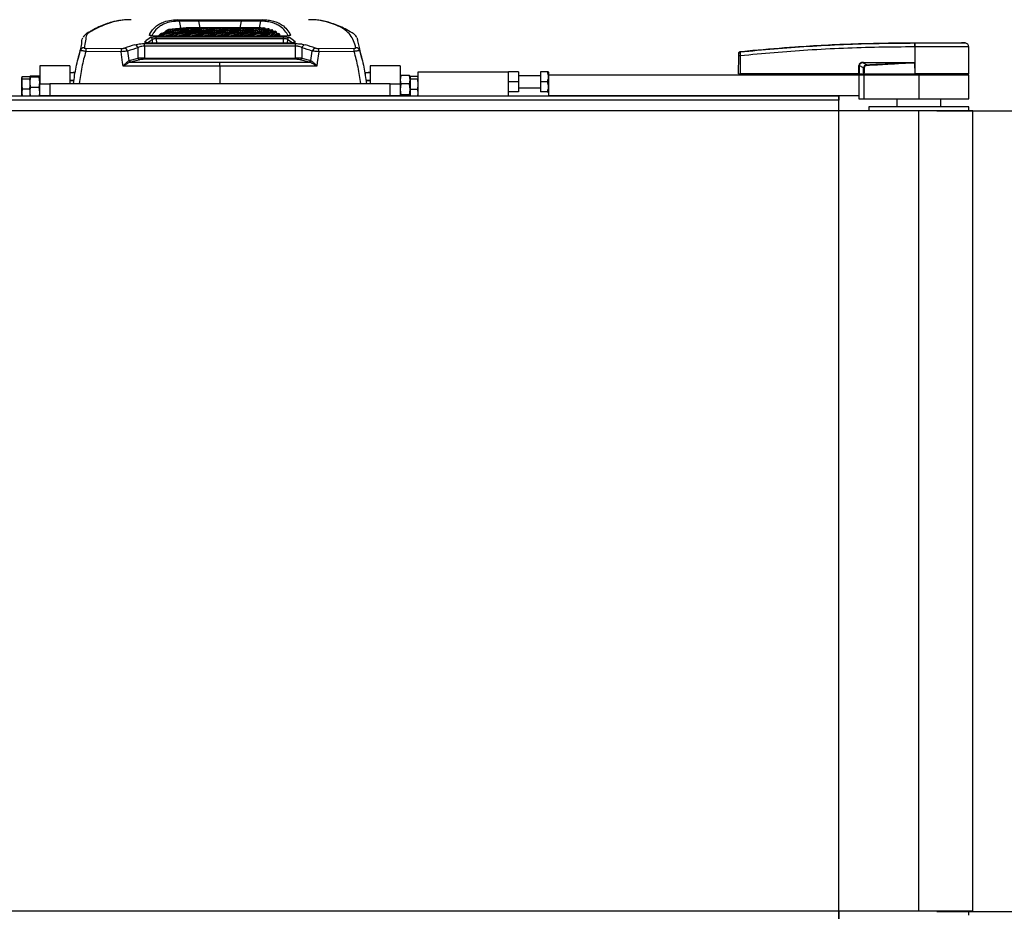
# Model space of a CAD drawing. Header units: millimetres. Extents: x 0 to 420, y 0 to 297.
# Tile 7 of 27: x 118 to 227, y 70 to 169. Entities that reach past the tile are written whole.
import ezdxf

# ---------------------------------------------------------------- set-up
doc = ezdxf.new("R2010")
doc.units = ezdxf.units.MM
doc.layers.add('QUOTE', color=174, linetype='Continuous')
doc.styles.add('SLDTEXTSTYLE3', font='TXT', dxfattribs={"width": 0.75})
doc.dimstyles.new('SLDDIMSTYLE0', dxfattribs={"dimtxt": 3, "dimasz": 3, "dimexe": 0, "dimexo": 0.0625, "dimgap": 0.75, "dimtad": 1, "dimlfac": 4.501762, "dimrnd": 1e-09, "dimzin": 12, "dimdsep": 46, "dimtxsty": 'SLDTEXTSTYLE3', "dimsah": 1, "dimcen": 0.09, "dimadec": 0, "dimazin": 3, "dimtfac": 1, "dimtdec": 3, "dimtofl": 0, "dimtmove": 0, "dimatfit": 3, "dimfxl": 0, "dimfrac": 2, "dimtolj": 1, "dimtzin": 12, "dimarcsym": 0})

# ---------------------------------------------------------------- blocks, each defined once
blk = doc.blocks.new('_D_1')
at = {"layer": 'QUOTE'}
for p, q in [((219.75, 158.92), (249.45, 158.92)), ((247.45, 158.92), (247.45, 70.06)), ((219.75, 70.06), (249.45, 70.06))]:
    blk.add_line(p, q, dxfattribs=at)
for points in [[(247.45, 158.92), (246.95, 155.92), (247.95, 155.92)], [(247.45, 70.06), (247.95, 73.06), (246.95, 73.06)]]:
    blk.add_solid(points, dxfattribs=at)
at = {"layer": 'QUOTE', "insert": (243.58, 111.16), "char_height": 3, "attachment_point": 1, "rotation": 90, "style": 'SLDTEXTSTYLE3'}
blk.add_mtext('400', dxfattribs=at)

msp = doc.modelspace()

# ---------------------------------------------------------------- linework, layer by layer
at = {"color": 7, "linetype": 'Continuous', "lineweight": 25}
for p, q in [((135.5221, 169.0238), (135.595, 169.0235)), ((137.8287, 169.0134), (142.6155, 169.0134)), ((137.8287, 168.8487), (137.8287, 169.0134)), ((142.6155, 168.8487), (137.8287, 168.8487)), ((142.6155, 168.8487), (142.6155, 169.0134)), ((144.8494, 169.0236), (144.9222, 169.0238)), ((147.3785, 167.2063), (133.0658, 167.2063)), ((133.0658, 167.2032), (133.0658, 167.2063)), ((147.3785, 167.2032), (133.0658, 167.2032)), ((133.1609, 167.12), (147.2834, 167.12)), ((133.1609, 166.9127), (133.1609, 167.12)), ((133.477, 167.2063), (133.477, 167.3115)), ((134.5275, 167.9194), (134.2119, 167.7953)), ((134.2119, 167.6839), (134.2119, 167.7953)), ((138.1355, 168.1354), (137.6547, 168.1354)), ((138.9408, 167.2158), (138.9408, 167.2063)), ((139.5782, 168.1354), (139.0973, 168.1354)), ((141.0208, 168.1354), (140.5399, 168.1354)), ((141.9757, 167.2063), (141.9757, 167.2158)), ((142.4634, 168.1354), (141.9825, 168.1354)), ((143.906, 168.1354), (143.4252, 168.1354)), ((144.095, 168.1222), (144.095, 168.1346)), ((144.7484, 168.0815), (144.7484, 168.1274)), ((145.2251, 167.9943), (145.2251, 168.0813)), ((145.725, 167.8572), (145.6535, 167.881)), ((145.6758, 167.8797), (145.6758, 167.9909)), ((146.0985, 167.7413), (146.0985, 167.8526)), ((146.4907, 167.6619), (146.3635, 167.7316)), ((146.6095, 167.4665), (146.4641, 167.5489)), ((146.4907, 167.5504), (146.4907, 167.6619)), ((146.8497, 167.4135), (146.7339, 167.5031)), ((146.93, 167.2063), (146.8225, 167.3059)), ((146.8497, 167.3018), (146.8497, 167.4135)), ((147.0753, 167.2063), (147.0689, 167.2129)), ((147.2834, 166.9127), (147.2834, 167.12)), ((147.3785, 167.2032), (147.3785, 167.2063)), ((131.8359, 166.3679), (148.6084, 166.3679)), ((131.8359, 166.0845), (131.8359, 166.3679)), ((131.8359, 166.0845), (131.8413, 164.7667)), ((148.6084, 166.0845), (131.8359, 166.0845)), ((147.8962, 166.4211), (132.548, 166.4211)), ((132.548, 166.4167), (132.548, 166.4211)), ((147.8962, 166.4167), (132.548, 166.4167)), ((132.7521, 166.4211), (132.7358, 166.8262)), ((147.2834, 166.9127), (133.1609, 166.9127)), ((133.1609, 166.9127), (133.1806, 166.4211)), ((147.2637, 166.4211), (147.2834, 166.9127)), ((147.7085, 166.8262), (147.6922, 166.4211)), ((147.8962, 166.4167), (147.8962, 166.4211)), ((148.603, 164.7667), (148.6084, 166.0845)), ((148.6084, 166.0845), (148.6084, 166.3679)), ((217.2833, 166.4694), (217.2836, 166.4694)), ((222.8766, 166.4388), (222.4902, 166.4694)), ((124.7954, 165.9095), (124.4884, 164.6999)), ((129.2607, 165.4723), (125.3355, 165.4965)), ((125.3487, 165.853), (129.2706, 165.8287)), ((131.1388, 164.7436), (131.134, 165.904)), ((149.3102, 165.904), (149.3055, 164.7436)), ((151.1736, 165.8287), (155.0956, 165.853)), ((155.1088, 165.4965), (151.1836, 165.4723)), ((155.9559, 164.6999), (155.6477, 165.9142)), ((197.7561, 163.0263), (197.7735, 165.0153)), ((197.9363, 165.0153), (197.9189, 163.0263)), ((197.9358, 165.486), (197.9356, 165.486)), ((217.283, 166.0011), (217.247, 166.0011)), ((217.283, 166.0011), (217.2808, 163.0263)), ((223.2997, 163.0263), (223.2738, 166.0009)), ((123.562, 163.9148), (120.23, 163.9148)), ((120.23, 163.9148), (120.23, 161.9156)), ((123.562, 163.9148), (123.562, 161.9156)), ((130.1254, 164.4779), (130.1604, 164.489)), ((130.1604, 164.489), (131.1388, 164.7436)), ((130.3361, 164.3174), (130.3015, 164.3094)), ((131.3146, 164.572), (130.3361, 164.3174)), ((131.8413, 164.7667), (131.8413, 164.6239)), ((131.8413, 164.7667), (148.603, 164.7667)), ((148.603, 164.6239), (131.8413, 164.6239)), ((140.2221, 163.8468), (140.2221, 161.9156)), ((148.603, 164.7667), (148.603, 164.6239)), ((150.1081, 164.3174), (149.1297, 164.572)), ((149.3055, 164.7436), (150.2839, 164.489)), ((150.1428, 164.3094), (150.1081, 164.3174)), ((150.2839, 164.489), (150.3189, 164.4779)), ((160.2143, 163.9148), (156.8823, 163.9148)), ((156.8823, 163.9148), (156.8823, 161.9156)), ((160.2143, 163.9148), (160.2143, 161.9156)), ((211.0951, 163.0263), (211.0986, 163.923)), ((211.1401, 163.923), (211.1366, 163.0263)), ((211.6087, 163.6794), (211.1401, 163.923)), ((211.5834, 164.2291), (211.974, 164.0261)), ((216.7964, 164.2291), (211.5834, 164.2291)), ((211.5863, 164.2865), (216.7992, 164.2865)), ((217.269, 164.2598), (217.2691, 164.2474)), ((217.2691, 164.2474), (217.2798, 163.0263)), ((119.1818, 162.7373), (119.1193, 162.6901)), ((120.1674, 162.7373), (119.1818, 162.7373)), ((120.23, 162.6901), (120.1674, 162.7373)), ((123.562, 163.1596), (124.1515, 163.1596)), ((123.5784, 163.1018), (123.5784, 162.271)), ((156.2722, 163.1596), (156.8901, 163.1596)), ((156.3319, 163.1018), (156.3319, 162.7958)), ((160.2768, 162.8195), (160.2143, 162.3638)), ((160.228, 162.7307), (160.2143, 162.6931)), ((161.2624, 162.8195), (160.2768, 162.8195)), ((161.325, 162.3638), (161.2624, 162.8195)), ((161.325, 162.6931), (161.3113, 162.7307)), ((162.2135, 160.5828), (162.2135, 163.2484)), ((162.2135, 163.2484), (172.2096, 163.2484)), ((173.3203, 163.2484), (172.2096, 163.2484)), ((172.2096, 160.5828), (172.2096, 163.2484)), ((173.3203, 163.2484), (173.3203, 162.1377)), ((175.7638, 162.8041), (173.3203, 162.8041)), ((175.7638, 163.2484), (175.7638, 162.1377)), ((176.5234, 163.2484), (175.7638, 163.2484)), ((176.6523, 163.1969), (176.6226, 163.2484)), ((176.6523, 163.1969), (176.6523, 162.9152)), ((176.6523, 162.9152), (176.6523, 160.5828)), ((176.6523, 162.9152), (211.0833, 162.9152)), ((197.7561, 163.0263), (197.9189, 163.0263)), ((197.8643, 163.0263), (197.8662, 162.9152)), ((211.0951, 163.0263), (197.9189, 163.0263)), ((197.9271, 163.0263), (197.9273, 162.9152)), ((211.0833, 162.9152), (211.0833, 160.5828)), ((211.0833, 162.9152), (211.6386, 162.9152)), ((211.1366, 163.0263), (211.0951, 163.0263)), ((211.1038, 163.0263), (211.104, 162.9152)), ((211.1366, 163.0263), (211.6319, 163.0263)), ((211.2133, 163.0263), (211.2147, 162.9152)), ((211.6386, 162.9152), (211.6386, 160.2496)), ((211.6386, 162.9152), (217.7473, 162.9152)), ((211.6489, 163.0263), (217.2798, 163.0263)), ((211.6837, 163.0263), (211.6845, 162.9152)), ((217.2808, 163.0263), (217.2798, 163.0263)), ((223.2997, 163.0263), (217.2808, 163.0263)), ((217.2854, 163.0263), (217.2854, 162.9152)), ((217.7473, 162.9152), (217.7473, 160.2496)), ((217.7473, 162.9152), (223.3007, 162.9152)), ((223.1896, 162.9152), (223.1916, 163.0263)), ((223.3007, 160.2496), (223.3007, 162.9152)), ((118.2885, 162.7029), (118.2307, 162.5882)), ((118.2307, 162.5882), (118.2885, 162.4736)), ((118.2307, 161.9133), (118.2307, 162.5882)), ((118.2307, 160.9075), (118.2307, 161.9133)), ((118.2885, 162.7029), (119.1193, 162.7029)), ((118.2885, 162.4736), (119.1193, 162.4736)), ((119.1193, 162.6901), (119.1818, 162.6428)), ((119.1193, 162.6901), (119.1193, 162.5055)), ((119.1818, 162.6428), (119.1193, 162.0654)), ((119.1193, 162.4736), (119.1193, 162.5055)), ((119.1193, 162.3176), (119.1193, 162.4736)), ((119.1193, 162.3176), (119.1193, 162.0654)), ((119.1193, 162.0654), (119.1818, 161.4879)), ((119.1193, 162.0654), (119.1193, 161.509)), ((120.1674, 162.6428), (119.1818, 162.6428)), ((120.1674, 162.6428), (120.23, 162.6901)), ((120.23, 162.0654), (120.1674, 162.6428)), ((120.1674, 161.4879), (120.23, 162.0654)), ((120.23, 160.5828), (120.23, 161.9156)), ((120.23, 161.9156), (121.3406, 161.9156)), ((121.3406, 161.9156), (121.3406, 160.5828)), ((159.1036, 161.9156), (121.3406, 161.9156)), ((124.0311, 162.271), (123.562, 162.271)), ((124.024, 162.2488), (123.562, 162.2488)), ((156.8823, 162.271), (156.4138, 162.271)), ((156.8823, 162.2488), (156.4202, 162.2488)), ((159.1036, 160.5828), (159.1036, 161.9156)), ((159.1036, 161.9156), (160.2143, 161.9156)), ((160.2143, 162.3638), (160.2768, 161.9081)), ((160.2143, 161.9156), (160.2143, 160.5828)), ((160.2768, 161.9081), (160.2143, 161.2896)), ((161.2624, 161.9081), (160.2768, 161.9081)), ((161.2624, 161.9081), (161.325, 162.3638)), ((161.325, 161.2896), (161.2624, 161.9081)), ((162.1558, 162.7255), (161.325, 162.7255)), ((161.325, 162.7255), (161.325, 162.6931)), ((161.325, 162.6931), (161.325, 162.463)), ((161.325, 162.463), (161.325, 162.4206)), ((161.325, 162.4206), (161.325, 162.2615)), ((162.1558, 162.4206), (161.325, 162.4206)), ((161.325, 162.2488), (161.325, 161.4366)), ((162.2135, 161.8491), (162.1558, 162.4206)), ((162.1558, 161.2775), (162.2135, 161.8491)), ((162.2135, 162.6076), (162.2005, 162.6434)), ((173.3203, 162.1377), (172.2096, 162.1377)), ((173.3203, 162.1377), (173.3203, 161.0271)), ((176.5234, 162.1377), (175.7638, 162.1377)), ((175.7638, 162.1377), (175.7638, 161.0271)), ((103.3477, 160.5828), (120.2355, 160.5828)), ((118.2885, 161.3531), (118.2307, 160.9075)), ((118.2307, 160.9075), (118.2728, 160.5828)), ((118.2307, 160.5828), (118.2307, 160.9075)), ((118.2885, 161.3531), (119.1193, 161.3531)), ((119.1193, 161.3531), (119.1193, 161.509)), ((119.1193, 161.2291), (119.1193, 161.3531)), ((119.1193, 161.2291), (119.1193, 160.9577)), ((119.1193, 160.9577), (119.162, 160.5828)), ((119.1193, 160.9577), (119.1193, 160.5828)), ((119.1193, 160.5828), (119.1193, 160.5859)), ((120.1674, 161.4879), (119.1818, 161.4879)), ((120.1873, 160.5828), (120.23, 160.9577)), ((121.3406, 160.5828), (120.2355, 160.5828)), ((159.1036, 160.5828), (121.3406, 160.5828)), ((160.2087, 160.5828), (159.1036, 160.5828)), ((160.2087, 160.5828), (176.6523, 160.5828)), ((160.2143, 161.2896), (160.2768, 160.671)), ((161.2624, 160.671), (160.2768, 160.671)), ((161.2624, 160.671), (161.325, 161.2896)), ((161.325, 161.4366), (161.325, 161.2775)), ((162.1558, 161.2775), (161.325, 161.2775)), ((161.325, 161.2775), (161.325, 161.1609)), ((161.325, 161.1609), (161.325, 160.5828)), ((162.2135, 160.8584), (162.1558, 161.2775)), ((162.1753, 160.5808), (162.2135, 160.8584)), ((173.3203, 161.0271), (172.2096, 161.0271)), ((173.3203, 161.4713), (175.7638, 161.4713)), ((176.5234, 161.0271), (175.7638, 161.0271)), ((176.6226, 161.0271), (176.6523, 161.0786)), ((211.0833, 160.5828), (176.6523, 160.5828)), ((208.8619, 160.5828), (208.8619, 160.083)), ((211.0833, 160.5828), (211.0833, 160.2496)), ((208.8619, 160.083), (71.1381, 160.083)), ((208.8619, 158.9168), (208.8619, 160.083)), ((211.0833, 160.2496), (211.6386, 160.2496)), ((211.6386, 160.2496), (217.7473, 160.2496)), ((215.3038, 160.2496), (215.3038, 159.361)), ((217.7473, 160.2496), (223.3007, 160.2496)), ((220.1908, 159.361), (220.1908, 160.2496)), ((217.7473, 158.9168), (62.2527, 158.9168)), ((212.194, 159.361), (212.194, 158.9168)), ((223.3007, 159.361), (212.194, 159.361)), ((217.7473, 70.0627), (217.7473, 158.9168)), ((223.745, 158.9168), (217.7473, 158.9168)), ((223.3007, 158.9168), (223.3007, 159.361)), ((223.745, 70.0627), (223.745, 158.9168)), ((217.7473, 70.0627), (62.2527, 70.0627)), ((208.8619, 70.0627), (208.8619, 68.8965)), ((223.745, 70.0627), (217.7473, 70.0627)), ((223.3007, 69.6184), (223.3007, 70.0627))]:
    msp.add_line(p, q, dxfattribs=at)
at = {"color": 7, "linetype": 'Continuous'}
for p in [(71.1381, 160.5828), (208.8619, 68.3967)]:
    msp.add_line(p, (208.8619, 160.5828), dxfattribs=at)
at = {"color": 7, "linetype": 'Continuous', "lineweight": 25, "flags": 128}
for points in [[(135.911, 168.0235), (135.7346, 168.8452), (135.7316, 168.8592)], [(137.8287, 168.8487), (137.8295, 168.8452), (137.9823, 168.1354)], [(142.462, 168.1354), (142.6147, 168.8452), (142.6155, 168.8487)], [(144.7127, 168.8592), (144.7097, 168.8452), (144.5565, 168.1317)], [(129.4819, 163.8702), (129.429, 164.2534), (129.2607, 165.4723)], [(151.1836, 165.4723), (151.0153, 164.2534), (150.9623, 163.8702)], [(216.7964, 164.2291), (217.0611, 164.2394), (217.2691, 164.2474)]]:
    msp.add_lwpolyline(points, dxfattribs=at)
at = {"color": 7, "linetype": 'Continuous', "lineweight": 25}
for centre, radius, start, end in [((135.5202, 168.8059), 0.2179, 14.153703, 89.518595), ((144.924, 168.8059), 0.2179, 90.481385, 165.846258), ((132.3894, 167.0922), 0.2254, 51.754611, 89.249883), ((148.0549, 167.0922), 0.2254, 90.747646, 128.535553), ((130.6929, 165.8005), 0.4532, 13.199528, 78.58829), ((131.8807, 166.3542), 0.2277, 29.449188, 86.65848), ((132.5082, 166.8052), 0.2285, 5.271313, 86.662623), ((147.9361, 166.8052), 0.2285, 93.337377, 174.728687), ((148.5635, 166.3543), 0.2277, 93.340083, 150.265522), ((149.7514, 165.8005), 0.4532, 101.41171, 166.800472), ((218.9156, 166.0949), 1.6713, 168.120168, 183.219012), ((226.292, 165.4116), 9.0703, 173.303191, 173.496611), ((218.9519, 166.0938), 1.6715, 168.081743, 183.180073), ((222.8295, 165.997), 0.4443, 0.500011, 83.923128), ((125.141, 165.4648), 0.4371, 88.901022, 162.789941), ((129.812, 165.5088), 4.4765, 175.589829, 180.156436), ((135.2217, 165.4843), 5.9611, 176.688106, 180.115239), ((129.5358, 165.4227), 0.4575, 13.718097, 78.281764), ((150.9085, 165.4227), 0.4575, 101.718236, 166.281903), ((145.2225, 165.4843), 5.9611, 359.884761, 3.311894), ((150.6323, 165.5088), 4.4765, 359.843564, 4.410171), ((155.3032, 165.4648), 0.4371, 17.210059, 91.098978), ((197.8549, 160.0975), 4.9185, 89.051899, 90.948101), ((197.9529, 165.2757), 0.1772, 96.104195, 179.384141), ((130.3506, 164.5371), 0.2329, 194.723956, 257.823252), ((130.3771, 164.5351), 0.2216, 192.003748, 259.347556), ((131.3555, 164.7897), 0.2216, 192.003748, 259.347556), ((149.0888, 164.7897), 0.2216, 280.652444, 347.996252), ((150.0672, 164.5351), 0.2216, 280.652444, 347.996252), ((150.0936, 164.5371), 0.2329, 282.176748, 345.276044), ((211.1194, 169.5808), 5.6578, 269.78976, 270.21024), ((211.1261, 164.2805), 0.4602, 353.585658, 0.74759), ((58.5475, 156.6108), 153.6056, 2.731259, 2.766996), ((216.339, 164.2805), 0.4602, 353.585658, 0.74759)]:
    msp.add_arc(centre, radius, start, end, dxfattribs=at)
for centre, major_axis, ratio, start_param, end_param in [((139.5782, 36.0553), (0, 132.08), 0.41421356, 6.27439556, 6.39493661), ((139.5782, 36.0553), (0, 131.969), 0.41421356, 0.03906847, 0.11140338), ((139.0973, 36.0553), (0, 132.08), 0.41421356, 0, 0.09897345), ((140.5399, 36.0553), (0, 132.08), 0.41421356, 0, 0.11868364), ((138.1355, 36.0553), (0, 132.08), 0.41421356, 6.27439556, 6.35496498), ((138.1355, 36.0553), (0, 131.969), 0.41421356, 0.03906847, 0.07184019), ((137.6547, 36.0553), (0, 132.08), 0.41421356, 0, 0.05719106), ((141.0208, 36.0553), (0, 132.08), 0.41421356, 6.27439556, 6.40186895), ((141.0208, 36.0553), (0, 131.969), 0.41421356, 0.03906847, 0.11140338), ((141.9825, 36.0553), (0, 132.08), 0.41421356, 0, 0.11868364), ((142.4634, 36.0553), (0, 132.08), 0.41421356, 6.27431992, 6.40186895), ((142.4634, 36.0553), (0, 131.969), 0.41421356, 0.03906847, 0.11140338), ((143.4252, 36.0553), (0, 132.08), 0.41421356, 0, 0.11868364), ((143.906, 36.0553), (0, 132.08), 0.41421356, 6.2797318, 6.40186895), ((143.906, 36.0553), (0, 131.969), 0.41421356, 0.03906847, 0.11140338), ((144.8678, 36.0553), (0, 132.08), 0.41421356, 0.00519059, 0.11868364), ((145.3487, 36.0553), (0, 132.08), 0.41421356, 0.0109724, 0.11868364), ((145.3487, 36.0553), (0, 131.969), 0.41421356, 0.03906847, 0.11164542), ((146.3104, 36.0553), (0, 132.08), 0.41421356, 0.02269342, 0.11868364), ((146.7913, 36.0553), (0, 132.08), 0.41421356, 0.02863125, 0.11868364), ((146.7913, 36.0553), (0, 131.969), 0.41421356, 0.03906847, 0.11140338), ((147.753, 36.0553), (0, 132.08), 0.41421356, 0.04067034, 0.11868364), ((148.2339, 36.0553), (0, 132.08), 0.41421356, 0.04677461, 0.11868364), ((148.2339, 36.0553), (0, 131.969), 0.41421356, 0.04681401, 0.11140338), ((149.1957, 36.0553), (0, 132.08), 0.41421356, 0.05916132, 0.11868364), ((149.6765, 36.0553), (0, 132.08), 0.41421356, 0.06544753, 0.11868364), ((149.6765, 36.0553), (0, 131.969), 0.41421356, 0.06550269, 0.11140338), ((150.6383, 36.0553), (0, 132.08), 0.41421356, 0.07821581, 0.11868364), ((151.1192, 36.0553), (0, 132.08), 0.41421356, 0.08470228, 0.11868364), ((151.1192, 36.0553), (0, 131.969), 0.41421356, 0.08477374, 0.11140338), ((152.0809, 36.0553), (0, 132.08), 0.41421356, 0.09789162, 0.11868364), ((152.5618, 36.0553), (0, 132.08), 0.41421356, 0.10459952, 0.11868364), ((152.5618, 36.0553), (0, 131.969), 0.41421356, 0.10468788, 0.11140338), ((153.5235, 36.0553), (0, 132.08), 0.41421356, 0.11825556, 0.11868364), ((184.7463, 37.055), (-62.3401, 125.8319), 0.63805248, 6.18261034, 6.19606193), ((145.67, 37.055), (-7.6962, 131.953), 0.26665575, 0.15835319, 0.17713763), ((145.8843, 37.0666), (-7.6982, 131.7308), 0.26710229, 0.15829686, 0.17423389), ((134.56, 37.0666), (7.6982, 131.7308), 0.26710229, 6.10892695, 6.12488845), ((134.7743, 37.055), (7.6962, 131.953), 0.26665575, 6.10604768, 6.12483212), ((95.698, 37.055), (62.3401, 125.8319), 0.63805248, 0.08712338, 0.10057497), ((185.0978, 37.1491), (-62.5728, 125.2927), 0.63935189, 6.17970914, 6.19316073), ((684.8326, -1562.33), (-671.6339, 3803.3479), 0.0719468, 1.0865467, 1.08685751), ((95.3464, 37.1491), (62.5728, 125.2927), 0.63935189, 0.09002457, 0.10347617), ((-404.3883, -1562.33), (671.6339, 3803.3479), 0.0719468, 5.1963278, 5.19663861), ((141.1107, 253.4157), (505.1721, 0), 0.17641227, 4.69105893, 4.71063009), ((131.8428, 164.709), (0.8885, 0.0007), 0.06487975, 1.57241434, 2.48525828), ((131.8428, 164.4903), (0.6664, -0.0003), 0.20050912, 1.57311623, 2.48596017), ((139.3336, 253.4157), (505.1721, 0), 0.17641227, 4.71414787, 4.73371903), ((148.6015, 164.709), (0.8885, -0.0007), 0.06487975, 0.65633438, 1.56917832), ((148.6015, 164.4903), (0.6664, 0.0003), 0.20050912, 0.65563249, 1.56847642), ((211.8868, 163.6966), (0.7553, -0.3715), 0.60672542, 2.25200573, 3.42889257), ((211.8812, 163.6972), (0.7146, -0.3537), 0.5569608, 2.25321842, 3.43010526), ((212.1581, 163.5532), (0.509, -0.2708), 0.77058227, 2.30113884, 3.47802567), ((212.1581, 163.5542), (0.4443, -0.2348), 0.66301777, 2.29905058, 3.47593741)]:
    msp.add_ellipse(centre, major_axis=major_axis, ratio=ratio, start_param=start_param, end_param=end_param, dxfattribs=at)
for points, knots in [([(129.0163, 168.9206), (128.9089, 168.902), (128.6532, 168.8577), (128.1534, 168.7321), (127.5238, 168.5303), (126.7938, 168.2285), (126.1838, 167.9236), (125.7358, 167.6714), (125.5201, 167.5417), (125.3346, 167.4312), (125.1587, 167.2703), (125.0922, 167.146), (125.0564, 167.0789)], [0, 0, 0, 0, 0.0853742, 0.20311986, 0.38642796, 0.57085112, 0.75662611, 0.84997595, 0.89684585, 0.92900847, 0.96163812, 1, 1, 1, 1]), ([(129.0922, 168.9181), (128.9978, 168.9051), (128.6306, 168.8546), (127.9684, 168.659), (127.1156, 168.3327), (126.3765, 167.9708), (125.881, 167.6747), (125.5528, 167.4941), (125.3304, 167.1976), (125.3523, 166.7026), (125.2171, 166.1688), (125.1494, 165.9018)], [0, 0, 0, 0, 0.0545124, 0.21204342, 0.36969771, 0.52546704, 0.60339517, 0.64256698, 0.68154297, 0.84069984, 1, 1, 1, 1]), ([(130.3626, 169.0235), (130.2654, 169.0234), (130.0479, 169.023), (129.822, 169.0147), (129.5269, 168.9944), (129.2748, 168.9501), (129.0922, 168.9181)], [0, 0, 0, 0, 0.147944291, 0.331239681, 0.515414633, 1, 1, 1, 1]), ([(132.3923, 167.3176), (132.479, 167.4768), (132.6522, 167.7952), (132.9934, 168.1803), (133.3942, 168.4981), (133.9251, 168.7724), (134.6084, 168.9775), (135.2173, 169.0084), (135.5221, 169.0238)], [0, 0, 0, 0, 0.14643315, 0.29286634, 0.43986944, 0.58687273, 0.79324369, 1, 1, 1, 1]), ([(135.7316, 168.8592), (135.4277, 168.8438), (134.8193, 168.8131), (134.1374, 168.6086), (133.6076, 168.3355), (133.2079, 168.0186), (132.8833, 167.6568), (132.7231, 167.3645), (132.65, 167.2313)], [0, 0, 0, 0, 0.211445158, 0.42328335, 0.573240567, 0.723342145, 0.873881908, 1, 1, 1, 1]), ([(135.6727, 169.0233), (135.7162, 169.0232), (135.846, 169.0229), (136.3212, 169.0188), (137.0214, 169.0144), (137.5598, 169.0137), (137.8287, 169.0134)], [0, 0, 0, 0, 0.14215119, 0.42370491, 0.71207023, 1, 1, 1, 1]), ([(137.8287, 168.8487), (137.5839, 168.8532), (137.0943, 168.8622), (136.4502, 168.8701), (135.952, 168.8711), (135.8056, 168.8632), (135.7316, 168.8592)], [0, 0, 0, 0, 0.251966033, 0.503637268, 0.749203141, 1, 1, 1, 1]), ([(142.6155, 169.0134), (142.8888, 169.0137), (143.4238, 169.0144), (144.1238, 169.0188), (144.5977, 169.0229), (144.7285, 169.0232), (144.7717, 169.0233)], [0, 0, 0, 0, 0.29246806, 0.57261407, 0.85887969, 1, 1, 1, 1]), ([(144.7127, 168.8592), (144.639, 168.8632), (144.4918, 168.8712), (143.9946, 168.8701), (143.3508, 168.8622), (142.8643, 168.8533), (142.6155, 168.8487)], [0, 0, 0, 0, 0.24996727, 0.49961867, 0.74409306, 1, 1, 1, 1]), ([(147.7908, 167.231), (147.6799, 167.4241), (147.4428, 167.8371), (146.9765, 168.245), (146.4637, 168.5377), (145.9459, 168.7192), (145.3692, 168.8345), (144.9316, 168.851), (144.7127, 168.8592)], [0, 0, 0, 0, 0.18630818, 0.39831835, 0.54838063, 0.69858673, 0.84922252, 1, 1, 1, 1]), ([(144.9222, 169.0238), (145.1404, 169.0156), (145.5768, 168.9993), (146.1537, 168.8845), (146.673, 168.7026), (147.1877, 168.4097), (147.6746, 167.9794), (147.9261, 167.5383), (148.052, 167.3176)], [0, 0, 0, 0, 0.14643241, 0.29286445, 0.4398495, 0.58683431, 0.79321812, 1, 1, 1, 1]), ([(151.5373, 168.8953), (151.4733, 168.9088), (151.3058, 168.9442), (151.0693, 168.9821), (150.7228, 169.011), (150.4124, 169.0238), (150.1267, 169.0222), (150.0614, 169.0219)], [0, 0, 0, 0, 0.15862955, 0.41562405, 0.67155786, 0.92499717, 1, 1, 1, 1]), ([(155.2948, 165.9018), (155.2245, 166.1648), (155.0837, 166.6912), (154.6877, 167.3424), (154.1377, 167.8929), (153.3541, 168.3306), (152.4864, 168.6579), (151.8623, 168.8296), (151.5754, 168.8876), (151.5373, 168.8953)], [0, 0, 0, 0, 0.16283342, 0.32589324, 0.48886437, 0.65157665, 0.81340058, 0.97522435, 1, 1, 1, 1]), ([(155.3879, 167.0691), (155.3814, 167.087), (155.3516, 167.1688), (155.2398, 167.3239), (155.0496, 167.4687), (154.9465, 167.5282), (154.6412, 167.7137), (154.1139, 168.0037), (153.3702, 168.3528), (152.6387, 168.6275), (152.0538, 168.7999), (151.7149, 168.8659), (151.6128, 168.8857)], [0, 0, 0, 0, 0.01143547, 0.05229998, 0.09230624, 0.11298824, 0.13284092, 0.32988011, 0.52637398, 0.72195696, 0.91624926, 1, 1, 1, 1]), ([(133.0658, 167.2032), (132.9901, 167.2043), (132.8411, 167.2066), (132.6424, 167.2243), (132.4914, 167.2502), (132.3965, 167.2827), (132.3937, 167.3059), (132.3923, 167.3176)], [0, 0, 0, 0, 0.20771971, 0.40866378, 0.60525488, 0.80263104, 1, 1, 1, 1]), ([(133.0626, 167.2076), (133.0335, 167.2073), (132.9336, 167.2063), (132.7775, 167.2154), (132.6284, 167.2323), (132.5488, 167.2476), (132.5183, 167.2584), (132.5208, 167.2572), (132.5214, 167.2569)], [0, 0, 0, 0, 0.11552964, 0.39685067, 0.63936246, 0.8392669, 0.96394662, 1, 1, 1, 1]), ([(132.5215, 167.0334), (132.5459, 167.0453), (132.5948, 167.0692), (132.747, 167.0972), (132.941, 167.1164), (133.0876, 167.1188), (133.1609, 167.12)], [0, 0, 0, 0, 0.24845021, 0.4999771, 0.75001453, 1, 1, 1, 1]), ([(133.6914, 167.489), (133.6728, 167.475), (133.6358, 167.4469), (133.5635, 167.3887), (133.5116, 167.3424), (133.477, 167.3115)], [0, 0, 0, 0, 0.25003005, 0.50006011, 1, 1, 1, 1]), ([(134.2382, 167.6804), (134.1534, 167.6509), (134.0439, 167.6128), (133.9573, 167.5486), (133.9377, 167.5341)], [0, 0, 0, 0, 0.77403601, 1, 1, 1, 1]), ([(144.7484, 168.1274), (144.7348, 168.1281), (144.7076, 168.1295), (144.6528, 168.1317), (144.6114, 168.1328), (144.5838, 168.1336)], [0, 0, 0, 0, 0.250003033, 0.500006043, 1, 1, 1, 1]), ([(145.2251, 168.0813), (145.2122, 168.0831), (145.1865, 168.0868), (145.1347, 168.0937), (145.0953, 168.0983), (145.069, 168.1014)], [0, 0, 0, 0, 0.25000285, 0.50000687, 1, 1, 1, 1]), ([(145.6758, 167.9909), (145.6637, 167.994), (145.6395, 168.0003), (145.5906, 168.0122), (145.5534, 168.0206), (145.5286, 168.0262)], [0, 0, 0, 0, 0.25000608, 0.50001208, 1, 1, 1, 1]), ([(146.0985, 167.8526), (146.0872, 167.8571), (146.0646, 167.8661), (146.0189, 167.8836), (145.9841, 167.896), (145.9609, 167.9043)], [0, 0, 0, 0, 0.250008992, 0.50001774, 1, 1, 1, 1]), ([(146.2083, 167.6939), (146.2044, 167.6962), (146.1659, 167.7185), (146.1181, 167.7303), (146.0752, 167.7409)], [0, 0, 0, 0, 0.1007024, 1, 1, 1, 1]), ([(147.2834, 167.12), (147.3479, 167.1191), (147.4875, 167.117), (147.6821, 167.0994), (147.8448, 167.0709), (147.8968, 167.0459), (147.9228, 167.0334)], [0, 0, 0, 0, 0.22047909, 0.47690312, 0.73848588, 1, 1, 1, 1]), ([(147.9238, 167.2574), (147.9233, 167.2572), (147.9218, 167.2565), (147.8908, 167.247), (147.8175, 167.2328), (147.6879, 167.2174), (147.5313, 167.2072), (147.4223, 167.2074), (147.3784, 167.2074)], [0, 0, 0, 0, 0.06488828, 0.18250026, 0.34763957, 0.57113264, 0.82708886, 1, 1, 1, 1]), ([(148.052, 167.3176), (148.0519, 167.3083), (148.0519, 167.2873), (147.974, 167.2552), (147.8233, 167.2267), (147.6149, 167.2069), (147.4572, 167.2044), (147.3785, 167.2032)], [0, 0, 0, 0, 0.15774745, 0.35832094, 0.56755008, 0.78395303, 1, 1, 1, 1]), ([(124.7235, 165.5941), (124.7902, 165.8534), (124.9237, 166.3719), (124.8962, 166.8136), (125.0205, 167.0078), (125.0222, 167.0105)], [0, 0, 0, 0, 0.49661901, 0.99323778, 1, 1, 1, 1]), ([(130.7825, 166.2447), (130.8794, 166.2697), (131.0588, 166.316), (131.4365, 166.3594), (131.7027, 166.3651), (131.8359, 166.3679)], [0, 0, 0, 0, 0.36952536, 0.68453428, 1, 1, 1, 1]), ([(131.8359, 166.0845), (131.7466, 166.0804), (131.5651, 166.072), (131.3126, 166.0064), (131.1975, 165.9404), (131.134, 165.904)], [0, 0, 0, 0, 0.30307711, 0.61581056, 1, 1, 1, 1]), ([(132.548, 166.4167), (132.5202, 166.417), (132.4163, 166.4178), (132.2403, 166.4288), (132.053, 166.4562), (131.9237, 166.494), (131.86, 166.5379), (131.8826, 166.567), (131.894, 166.5816)], [0, 0, 0, 0, 0.06823334, 0.25397246, 0.44113576, 0.62814939, 0.81403838, 1, 1, 1, 1]), ([(132.5417, 166.4227), (132.5124, 166.4224), (132.4161, 166.4215), (132.2607, 166.433), (132.115, 166.4544), (132.041, 166.4725), (132.0161, 166.4847), (132.0202, 166.482), (132.0206, 166.4818)], [0, 0, 0, 0, 0.118070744, 0.387406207, 0.653772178, 0.855521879, 0.986416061, 1, 1, 1, 1]), ([(133.1609, 166.9127), (133.112, 166.9123), (133.0141, 166.9116), (132.8846, 166.8931), (132.7837, 166.8643), (132.7518, 166.8389), (132.7358, 166.8262)], [0, 0, 0, 0, 0.24784439, 0.49645574, 0.74857273, 1, 1, 1, 1]), ([(147.7085, 166.8262), (147.6914, 166.8396), (147.6575, 166.8661), (147.5496, 166.8953), (147.4197, 166.9121), (147.3265, 166.9125), (147.2834, 166.9127)], [0, 0, 0, 0, 0.26458249, 0.52659636, 0.78140292, 1, 1, 1, 1]), ([(148.4242, 166.4821), (148.4245, 166.4823), (148.4275, 166.4842), (148.412, 166.4763), (148.3673, 166.4636), (148.2673, 166.4435), (148.1133, 166.4273), (147.9658, 166.4198), (147.8819, 166.4218), (147.8634, 166.4222)], [0, 0, 0, 0, 0.01125193, 0.10860024, 0.24968095, 0.43809001, 0.67740692, 0.92885946, 1, 1, 1, 1]), ([(148.5503, 166.5816), (148.5565, 166.5758), (148.5784, 166.5557), (148.5655, 166.5195), (148.4764, 166.4776), (148.3222, 166.4441), (148.1218, 166.4212), (147.9714, 166.4182), (147.8962, 166.4167)], [0, 0, 0, 0, 0.074654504, 0.262077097, 0.448944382, 0.633846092, 0.816920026, 1, 1, 1, 1]), ([(148.6084, 166.3679), (148.718, 166.366), (148.9837, 166.3613), (149.3711, 166.3198), (149.565, 166.2697), (149.6618, 166.2447)], [0, 0, 0, 0, 0.25998534, 0.63065779, 1, 1, 1, 1]), ([(149.3102, 165.904), (149.247, 165.9406), (149.1371, 166.0043), (148.9491, 166.0522), (148.781, 166.0786), (148.682, 166.082), (148.6084, 166.0845)], [0, 0, 0, 0, 0.38344258, 0.6654937, 0.75097139, 1, 1, 1, 1]), ([(155.427, 167.003), (155.441, 166.9339), (155.4879, 166.7023), (155.5813, 166.251), (155.6734, 165.8171), (155.7208, 165.5941)], [0, 0, 0, 0, 0.17122677, 0.57399859, 1, 1, 1, 1]), ([(197.9341, 165.4519), (200.4356, 165.6802), (204.2481, 166.0281), (209.3854, 166.284), (213.3335, 166.4196), (215.9614, 166.4195), (217.2801, 166.439), (217.2801, 166.439)], [0, 0, 0, 0, 0.38876695, 0.59252789, 0.79628932, 0.99999932, 1, 1, 1, 1]), ([(197.9358, 165.486), (198.0104, 165.4935), (198.4709, 165.5403), (200.4915, 165.7375), (204.6429, 166.0767), (210.6326, 166.4026), (215.0655, 166.4471), (217.2833, 166.4694)], [0, 0, 0, 0, 0.01170126, 0.07220884, 0.31419353, 0.65688711, 1, 1, 1, 1]), ([(217.2801, 166.439), (217.2801, 166.439), (217.2922, 166.439), (217.3043, 166.439), (217.3165, 166.439)], [0, 0, 0, 0, 0.00036549, 1, 1, 1, 1]), ([(217.2836, 166.4694), (217.6134, 166.4694), (218.274, 166.4694), (219.2471, 166.4694), (220.1516, 166.4694), (220.9559, 166.4694), (221.6184, 166.4694), (222.1126, 166.4694), (222.432, 166.4694), (222.4708, 166.4694), (222.4902, 166.4694)], [0, 0, 0, 0, 0.12488045, 0.25013958, 0.37464939, 0.49981249, 0.62476421, 0.74955772, 0.87492377, 1, 1, 1, 1]), ([(217.3165, 166.439), (217.5776, 166.4389), (218.0999, 166.4388), (218.905, 166.4389), (219.7064, 166.4389), (220.4796, 166.4387), (221.1735, 166.4389), (221.772, 166.4389), (222.2547, 166.4388), (222.609, 166.4391), (222.8335, 166.4388), (222.8622, 166.4388), (222.8766, 166.4388)], [0, 0, 0, 0, 0.09230362, 0.184607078, 0.286538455, 0.388468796, 0.49039805, 0.592328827, 0.694247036, 0.796166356, 0.898084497, 1, 1, 1, 1]), ([(123.9702, 161.9156), (124.0569, 162.5335), (124.2309, 163.7745), (124.5588, 164.9859), (124.7235, 165.5941)], [0, 0, 0, 0, 0.49791564, 1, 1, 1, 1]), ([(125.3355, 165.4965), (125.1785, 164.9151), (124.8601, 163.736), (124.6918, 162.5279), (124.6065, 161.9156)], [0, 0, 0, 0, 0.49316683, 1, 1, 1, 1]), ([(125.3355, 165.4965), (125.2944, 165.504), (125.1882, 165.5233), (125.0229, 165.5519), (124.863, 165.5779), (124.7493, 165.5943), (124.732, 165.5942), (124.7235, 165.5941)], [0, 0, 0, 0, 0.12806977, 0.33107282, 0.54765578, 0.77774989, 1, 1, 1, 1]), ([(125.1494, 165.9018), (125.1505, 165.8963), (125.1528, 165.8851), (125.1877, 165.8701), (125.2411, 165.8593), (125.2979, 165.854), (125.3344, 165.8533), (125.3487, 165.853)], [0, 0, 0, 0, 0.22931523, 0.45924252, 0.67172592, 0.87168599, 1, 1, 1, 1]), ([(129.9802, 165.5312), (129.9165, 165.5247), (129.7928, 165.5121), (129.5349, 165.4911), (129.3521, 165.4786), (129.2607, 165.4723)], [0, 0, 0, 0, 0.34684457, 0.67365016, 1, 1, 1, 1]), ([(129.2706, 165.8287), (129.3166, 165.8295), (129.4086, 165.831), (129.538, 165.8459), (129.5977, 165.8622), (129.6287, 165.8706)], [0, 0, 0, 0, 0.32489349, 0.65012379, 1, 1, 1, 1]), ([(151.1836, 165.4723), (151.0923, 165.4786), (150.9061, 165.4913), (150.6485, 165.5124), (150.5252, 165.5249), (150.464, 165.5312)], [0, 0, 0, 0, 0.3259384, 0.66539497, 1, 1, 1, 1]), ([(150.8156, 165.8706), (150.8453, 165.8625), (150.9048, 165.8461), (151.034, 165.831), (151.1277, 165.8295), (151.1736, 165.8287)], [0, 0, 0, 0, 0.33764775, 0.67551304, 1, 1, 1, 1]), ([(155.0956, 165.853), (155.1187, 165.8536), (155.165, 165.8549), (155.2253, 165.863), (155.269, 165.8746), (155.2932, 165.8881), (155.2943, 165.8974), (155.2948, 165.9018)], [0, 0, 0, 0, 0.20710126, 0.4147668, 0.61519671, 0.81780262, 1, 1, 1, 1]), ([(155.7208, 165.5941), (155.7152, 165.5944), (155.7031, 165.5949), (155.6209, 165.5838), (155.4868, 165.5627), (155.3102, 165.5329), (155.1755, 165.5086), (155.1088, 165.4965)], [0, 0, 0, 0, 0.17597684, 0.37712516, 0.58053184, 0.79225779, 1, 1, 1, 1]), ([(155.8377, 161.9156), (155.7524, 162.5279), (155.5841, 163.736), (155.2658, 164.9151), (155.1088, 165.4965)], [0, 0, 0, 0, 0.50683317, 1, 1, 1, 1]), ([(155.7208, 165.5941), (155.8854, 164.9859), (156.2134, 163.7745), (156.3874, 162.5335), (156.474, 161.9156)], [0, 0, 0, 0, 0.50208436, 1, 1, 1, 1]), ([(197.7735, 165.0153), (197.7736, 165.0259), (197.7739, 165.0661), (197.7745, 165.1344), (197.7752, 165.2071), (197.7756, 165.2602), (197.7757, 165.2718), (197.7758, 165.2776)], [0, 0, 0, 0, 0.082107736, 0.311654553, 0.54070711, 0.770369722, 1, 1, 1, 1]), ([(197.7758, 165.2776), (197.7759, 165.2904), (197.776, 165.3078), (197.7761, 165.3101), (197.7761, 165.3107)], [0, 0, 0, 0, 0.73657409, 1, 1, 1, 1]), ([(197.7761, 165.3107), (197.7763, 165.3169), (197.7774, 165.3433), (197.7911, 165.3888), (197.8268, 165.438), (197.8766, 165.474), (197.9159, 165.482), (197.9356, 165.486)], [0, 0, 0, 0, 0.07160669, 0.30681144, 0.53787451, 0.76893725, 1, 1, 1, 1]), ([(197.9341, 165.4519), (197.9328, 165.4421), (197.9303, 165.4225), (197.9293, 165.334), (197.9306, 165.2132), (197.9334, 165.0997), (197.9357, 165.0329), (197.9363, 165.0153)], [0, 0, 0, 0, 0.22968814, 0.45959689, 0.68877935, 0.91808895, 1, 1, 1, 1]), ([(197.9356, 165.486), (197.9355, 165.4853), (197.935, 165.4829), (197.9345, 165.465), (197.9341, 165.4519)], [0, 0, 0, 0, 0.26388418, 1, 1, 1, 1]), ([(217.247, 166.0011), (215.9341, 165.9929), (213.3083, 165.9765), (209.3709, 165.848), (204.2419, 165.5902), (200.4349, 165.2431), (197.9363, 165.0153)], [0, 0, 0, 0, 0.20362021, 0.40724063, 0.61094774, 1, 1, 1, 1]), ([(223.2738, 166.0009), (223.259, 166.001), (223.2291, 166.0011), (222.9882, 166.0011), (222.6069, 166.0009), (222.0888, 166.001), (221.443, 166.0011), (220.6984, 166.0008), (219.8628, 166.0011), (219.0021, 166.001), (218.1306, 166.0009), (217.5677, 166.001), (217.283, 166.0011)], [0, 0, 0, 0, 0.10046502, 0.20384345, 0.30430944, 0.40768894, 0.50815524, 0.61153497, 0.71200234, 0.81538328, 0.9066108, 1, 1, 1, 1]), ([(129.4819, 163.8702), (129.4825, 163.8709), (129.5559, 163.9541), (129.7158, 164.1304), (129.9323, 164.3443), (130.0692, 164.4484), (130.1218, 164.476), (130.1254, 164.4779)], [0, 0, 0, 0, 0.00276369, 0.32555053, 0.70573605, 0.97985913, 1, 1, 1, 1]), ([(130.3015, 164.3094), (130.297, 164.3082), (130.2299, 164.2893), (130.0559, 164.2155), (129.7809, 164.0613), (129.5767, 163.9321), (129.4828, 163.8708), (129.4819, 163.8702)], [0, 0, 0, 0, 0.01974579, 0.29167914, 0.67280877, 0.99692923, 1, 1, 1, 1]), ([(140.2221, 163.8468), (139.8519, 163.8469), (138.0008, 163.8478), (134.4204, 163.8528), (131.2108, 163.8641), (129.4819, 163.8702)], [0, 0, 0, 0, 0.10340314, 0.51701957, 1, 1, 1, 1]), ([(140.2221, 163.8468), (140.2221, 163.9072), (140.2221, 164.0281), (140.2221, 164.1752), (140.2221, 164.2558), (140.2221, 164.2873), (140.2221, 164.2948), (140.2221, 164.2972)], [0, 0, 0, 0, 0.27594498, 0.55188995, 0.82783523, 0.94498017, 1, 1, 1, 1]), ([(150.9623, 163.8702), (150.5922, 163.8688), (148.7415, 163.8615), (145.1616, 163.8509), (141.9514, 163.8482), (140.2221, 163.8468)], [0, 0, 0, 0, 0.10340314, 0.51701957, 1, 1, 1, 1]), ([(150.9623, 163.8702), (150.9615, 163.8708), (150.878, 163.9253), (150.6824, 164.0487), (150.3966, 164.2158), (150.2213, 164.2805), (150.1428, 164.3094)], [0, 0, 0, 0, 0.00307209, 0.2908054, 0.68206177, 1, 1, 1, 1]), ([(150.3189, 164.4779), (150.3808, 164.4364), (150.5182, 164.3444), (150.7435, 164.1132), (150.8966, 163.9448), (150.9617, 163.8709), (150.9623, 163.8702)], [0, 0, 0, 0, 0.32045023, 0.71060747, 0.99723477, 1, 1, 1, 1]), ([(211.974, 164.0261), (212.874, 164.0667), (214.4814, 164.1394), (216.089, 164.2017), (216.7964, 164.2291)], [0, 0, 0, 0, 0.55997408, 1, 1, 1, 1]), ([(217.2691, 164.2474), (216.2819, 164.1815), (214.5191, 164.0638), (212.7548, 163.9711), (211.9786, 163.9304)], [0, 0, 0, 0, 0.56002694, 1, 1, 1, 1]), ([(216.7992, 164.2865), (216.8446, 164.2861), (216.9791, 164.2848), (217.1372, 164.2852), (217.2469, 164.264), (217.269, 164.2598)], [0, 0, 0, 0, 0.28926734, 0.85682964, 1, 1, 1, 1]), ([(124.1515, 163.1596), (123.9989, 163.1524), (123.8066, 163.1434), (123.6174, 163.1089), (123.5784, 163.1018)], [0, 0, 0, 0, 0.793814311, 1, 1, 1, 1]), ([(156.8901, 163.1596), (156.7415, 163.1524), (156.5542, 163.1434), (156.3699, 163.1089), (156.3319, 163.1018)], [0, 0, 0, 0, 0.79381431, 1, 1, 1, 1]), ([(160.2364, 162.7293), (160.2401, 162.747), (160.2463, 162.7773), (160.2679, 162.8071), (160.2768, 162.8195)], [0, 0, 0, 0, 0.58389908, 1, 1, 1, 1]), ([(161.2624, 162.8195), (161.2714, 162.8071), (161.293, 162.7773), (161.2992, 162.747), (161.3028, 162.7293)], [0, 0, 0, 0, 0.41610092, 1, 1, 1, 1]), ([(176.6021, 163.2484), (176.6084, 163.2484), (176.6328, 163.2484), (176.57, 163.2484), (176.5234, 163.2484)], [0, 0, 0, 0, 0.25801713, 1, 1, 1, 1]), ([(176.5234, 163.2484), (176.5751, 163.05), (176.672, 162.6788), (176.5705, 162.3096), (176.5234, 162.1377)], [0, 0, 0, 0, 0.534716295, 1, 1, 1, 1]), ([(211.6087, 163.6794), (211.6218, 163.6794), (211.645, 163.6795), (211.6744, 163.6794), (211.6873, 163.6794)], [0, 0, 0, 0, 0.56, 1, 1, 1, 1]), ([(211.6319, 163.0263), (211.6247, 163.1481), (211.612, 163.3654), (211.6097, 163.5835), (211.6087, 163.6794)], [0, 0, 0, 0, 0.56058603, 1, 1, 1, 1]), ([(211.6319, 163.0263), (211.6334, 163.0263), (211.637, 163.0263), (211.643, 163.0263), (211.6473, 163.0263), (211.6489, 163.0263)], [0, 0, 0, 0, 0.31939567, 0.74819126, 1, 1, 1, 1]), ([(211.6873, 163.6794), (211.6839, 163.5574), (211.6778, 163.3393), (211.6577, 163.122), (211.6489, 163.0263)], [0, 0, 0, 0, 0.55939227, 1, 1, 1, 1]), ([(118.2885, 162.4736), (118.2866, 162.4638), (118.2514, 162.2791), (118.2408, 162.0912), (118.2307, 161.9133)], [0, 0, 0, 0, 0.052974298, 1, 1, 1, 1]), ([(118.2307, 161.9133), (118.2379, 161.7641), (118.2469, 161.5762), (118.2814, 161.3912), (118.2885, 161.3531)], [0, 0, 0, 0, 0.79381431, 1, 1, 1, 1]), ([(162.1886, 162.6419), (162.1832, 162.6673), (162.1772, 162.6953), (162.1577, 162.7228), (162.1558, 162.7255)], [0, 0, 0, 0, 0.90340634, 1, 1, 1, 1]), ([(162.1558, 162.4206), (162.1629, 162.431), (162.1974, 162.4813), (162.2064, 162.5325), (162.2135, 162.5731)], [0, 0, 0, 0, 0.20618569, 1, 1, 1, 1]), ([(176.5234, 162.1377), (176.5751, 161.9393), (176.672, 161.5682), (176.5705, 161.1989), (176.5234, 161.0271)], [0, 0, 0, 0, 0.5347163, 1, 1, 1, 1]), ([(119.1818, 161.4879), (119.1732, 161.4475), (119.136, 161.2724), (119.1266, 161.0945), (119.1193, 160.9577)], [0, 0, 0, 0, 0.23085574, 1, 1, 1, 1]), ([(120.23, 160.9577), (120.2227, 161.0945), (120.2132, 161.2724), (120.176, 161.4475), (120.1674, 161.4879)], [0, 0, 0, 0, 0.769144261, 1, 1, 1, 1]), ([(160.2768, 160.671), (160.2678, 160.6586), (160.2467, 160.6294), (160.2406, 160.5998), (160.237, 160.5828)], [0, 0, 0, 0, 0.42537134, 1, 1, 1, 1]), ([(161.3022, 160.5828), (161.2987, 160.5998), (161.2926, 160.6294), (161.2715, 160.6586), (161.2624, 160.671)], [0, 0, 0, 0, 0.57462866, 1, 1, 1, 1]), ([(176.5234, 161.0271), (176.57, 161.0271), (176.6328, 161.0271), (176.6084, 161.0271), (176.6021, 161.0271)], [0, 0, 0, 0, 0.74198287, 1, 1, 1, 1])]:
    msp.add_open_spline(points, degree=3, knots=knots, dxfattribs=at)

# ---------------------------------------------------------------- dimensions: what is measured, and where the dimension line sits
at = {"layer": 'QUOTE'}
dim = msp.add_linear_dim(base=(245.0639, 70.0627), p1=(217.7473, 158.9168), p2=(217.7473, 70.0627), angle=90, dimstyle='SLDDIMSTYLE0', dxfattribs=at)
dim.commit()
dim.dimension.update_dxf_attribs({"geometry": '_D_1', "text_midpoint": (245.0639, 114.4897), "dimtype": 160})

doc.saveas('drawing.dxf')
